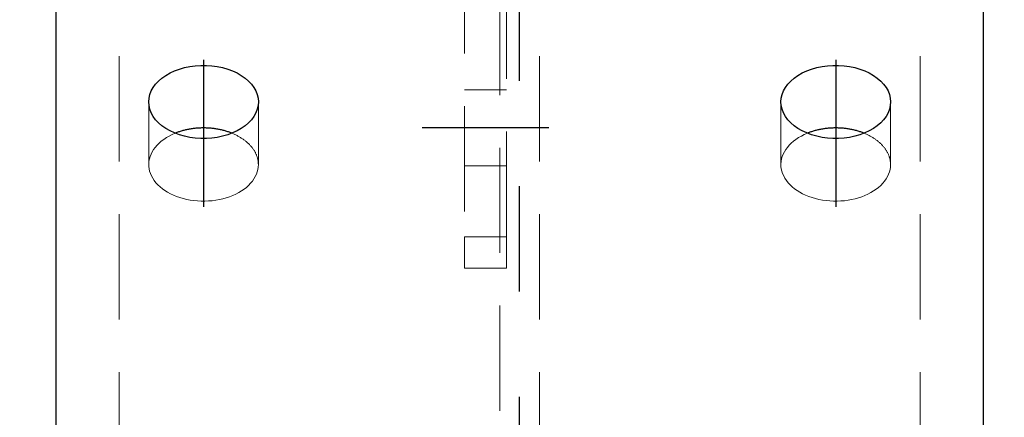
# Model space of a CAD drawing. Header units: millimetres. Extents: x 3515 to 4529, y 13642 to 14292.
# Tile 56 of 96: x 4062 to 4086, y 13965 to 13975. Entities that reach past the tile are written whole.
import ezdxf

# ---------------------------------------------------------------- set-up
doc = ezdxf.new("R2010")
doc.units = ezdxf.units.MM
doc.header["$LTSCALE"] = 10
doc.linetypes.add('HIDDEN', pattern=[0.375, 0.25, -0.125])
doc.linetypes.add('MITTE', pattern=[2, 1.25, -0.25, 0.25, -0.25])
doc.layers.get('Defpoints').update_dxf_attribs({"color": 1})
for name, color, linetype, lineweight in [('PS_DIM', 4, 'Continuous', 13), ('PS_Hidden', 2, 'HIDDEN', 9), ('PS_SOLID', 7, 'Continuous', 30)]:
    doc.layers.add(name, color=color, linetype=linetype, lineweight=lineweight)
doc.layers.add('PS_MID', color=5, linetype='MITTE')
doc.layers.add('PS_SHAPE', color=3, linetype='Continuous')
doc.styles.add('simplex', font='simplex.shx', dxfattribs={"width": 0.75})
doc.dimstyles.new('1_10_GŁ_DS1-LS10', dxfattribs={"dimtxt": 2, "dimasz": 2, "dimexe": 2, "dimexo": 5, "dimgap": 1, "dimtad": 1, "dimjust": 4, "dimdec": 0, "dimlfac": 10, "dimtxsty": 'simplex', "dimblk1": 'NONE', "dimsah": 1, "dimcen": 2, "dimclrd": 256, "dimclre": 256, "dimclrt": 3, "dimadec": 1, "dimazin": 0, "dimtfac": 1, "dimtdec": 0, "dimtmove": 2, "dimatfit": 3, "dimfxl": 1, "dimarcsym": 0})
doc.dimstyles.new('1_10_PRZ', dxfattribs={"dimtxt": 2, "dimasz": 1, "dimexe": 2, "dimexo": 5, "dimgap": 1, "dimtad": 1, "dimdec": 0, "dimlfac": 10, "dimtxsty": 'simplex', "dimblk": 'dimznak', "dimcen": 2, "dimse1": 1, "dimse2": 1, "dimclrt": 3, "dimadec": 1, "dimazin": 0, "dimtfac": 1, "dimtdec": 0, "dimtix": 1, "dimtmove": 2, "dimatfit": 3, "dimldrblk": 'dim-grot', "dimfxl": 1, "dimarcsym": 0})

# ---------------------------------------------------------------- blocks, each defined once
blk = doc.blocks.new('*D134')
at = {"layer": 'Defpoints', "color": 0, "transparency": 16777216}
for p in [(4042.754, 13988.67), (4085.198, 13988.67), (4083.698, 13714.81)]:
    blk.add_point(p, dxfattribs=at)
at = {"layer": 'PS_DIM', "lineweight": -2, "transparency": 16777216}
for p, q in [((4080.198, 13988.67), (4040.754, 13988.67)), ((4042.754, 13714.81), (4042.754, 13986.67)), ((4078.698, 13714.81), (4040.754, 13714.81))]:
    blk.add_line(p, q, dxfattribs=at)
at = {"layer": 'PS_DIM', "transparency": 16777216}
blk.add_solid([(4042.421, 13986.67), (4043.088, 13986.67), (4042.754, 13988.67)], dxfattribs=at)
at = {"layer": 'PS_DIM', "color": 3, "transparency": 16777216, "insert": (4046.417, 13990.69), "char_height": 2, "attachment_point": 5, "rotation": 0.0573, "style": 'simplex'}
blk.add_mtext('4420', dxfattribs=at)
blk = doc.blocks.new('_None')
blk = doc.blocks.new('dimznak')
at = {"color": 0}
for points in [[(0, 2), (0, -2)], [(-2, 0), (2, 0)]]:
    blk.add_lwpolyline(points, dxfattribs=at)
at = {"color": 2}
blk.add_lwpolyline([(1, 1), (-1, -1)], dxfattribs=at)
blk = doc.blocks.new('*D135')
at = {"layer": 'Defpoints', "color": 0, "transparency": 16777216}
for p in [(4072.888, 13997.768), (4064.698, 13974.925), (4072.888, 13971.111)]:
    blk.add_point(p, dxfattribs=at)
at = {"layer": 'PS_DIM', "color": 0, "lineweight": -2, "transparency": 16777216}
blk.add_line((4065.698, 13997.768), (4071.888, 13997.768), dxfattribs=at)
at = {"layer": 'PS_DIM', "color": 0, "lineweight": -2, "transparency": 16777216, "rotation": 180}
blk.add_blockref('dimznak', (4064.698, 13997.768), dxfattribs=at)
at = {"layer": 'PS_DIM', "color": 0, "lineweight": -2, "transparency": 16777216}
blk.add_blockref('dimznak', (4072.888, 13997.768), dxfattribs=at)
at = {"layer": 'PS_DIM', "color": 3, "transparency": 16777216, "insert": (4068.793, 13999.768), "char_height": 2, "attachment_point": 5, "style": 'simplex'}
blk.add_mtext('82', dxfattribs=at)
blk = doc.blocks.new('dim-grot')
blk.add_hatch(color=256).paths.add_polyline_path([(0, 0), (-2, 0.5), (-2, -0.5)])
blk.add_lwpolyline([(0, 0), (-2, 0.5), (-2, -0.5), (0, 0)])
blk = doc.blocks.new('*D136')
at = {"layer": 'Defpoints', "color": 0, "transparency": 16777216}
for p in [(4073.888, 13997.768), (4072.888, 13971.111), (4073.888, 13968.674)]:
    blk.add_point(p, dxfattribs=at)
at = {"layer": 'PS_DIM', "color": 0, "lineweight": -2, "transparency": 16777216}
for p, q in [((4071.888, 13997.768), (4070.888, 13997.768)), ((4072.888, 13997.768), (4073.888, 13997.768)), ((4074.888, 13997.768), (4075.888, 13997.768))]:
    blk.add_line(p, q, dxfattribs=at)
blk.add_blockref('dimznak', (4072.888, 13997.768), dxfattribs=at)
at = {"layer": 'PS_DIM', "color": 0, "lineweight": -2, "transparency": 16777216, "rotation": 180}
blk.add_blockref('dimznak', (4073.888, 13997.768), dxfattribs=at)
at = {"layer": 'PS_DIM', "color": 3, "transparency": 16777216, "insert": (4073.388, 14001.926), "char_height": 2, "attachment_point": 5, "style": 'simplex'}
blk.add_mtext('10', dxfattribs=at)
blk = doc.blocks.new('*D137')
at = {"layer": 'Defpoints', "color": 0, "transparency": 16777216}
for p in [(4083.698, 13997.768), (4073.888, 13968.674), (4083.698, 13968.674)]:
    blk.add_point(p, dxfattribs=at)
at = {"layer": 'PS_DIM', "color": 0, "lineweight": -2, "transparency": 16777216}
blk.add_line((4074.888, 13997.768), (4082.698, 13997.768), dxfattribs=at)
at = {"layer": 'PS_DIM', "color": 0, "lineweight": -2, "transparency": 16777216, "rotation": 180}
blk.add_blockref('dimznak', (4073.888, 13997.768), dxfattribs=at)
at = {"layer": 'PS_DIM', "color": 0, "lineweight": -2, "transparency": 16777216}
blk.add_blockref('dimznak', (4083.698, 13997.768), dxfattribs=at)
at = {"layer": 'PS_DIM', "color": 3, "transparency": 16777216, "insert": (4078.793, 13999.768), "char_height": 2, "attachment_point": 5, "style": 'simplex'}
blk.add_mtext('98', dxfattribs=at)
blk = doc.blocks.new('*X361')
at = {"layer": 'PS_Hidden', "color": 2, "linetype": 'HIDDEN'}
for p, q in [((4072.888, 13987.523), (4072.888, 13969.421)), ((4073.888, 13969.421), (4073.888, 13987.523)), ((4064.698, 13948.71), (4064.698, 13986.538)), ((4073.728, 13986.538), (4073.728, 13948.71)), ((4074.668, 13948.71), (4074.668, 13986.538)), ((4083.698, 13948.71), (4083.698, 13986.538)), ((4072.888, 13972.911), (4073.888, 13972.911)), ((4065.398, 13971.137), (4065.398, 13972.625)), ((4067.998, 13971.137), (4067.998, 13972.625)), ((4080.398, 13971.137), (4080.398, 13972.625)), ((4082.998, 13971.137), (4082.998, 13972.625)), ((4065.696, 13971.691), (4065.642, 13971.645)), ((4065.754, 13971.735), (4065.696, 13971.691)), ((4065.816, 13971.776), (4065.754, 13971.735)), ((4065.882, 13971.814), (4065.816, 13971.776)), ((4065.952, 13971.849), (4065.882, 13971.814)), ((4066.025, 13971.881), (4065.952, 13971.849)), ((4067.389, 13971.874), (4067.37, 13971.881)), ((4067.37, 13971.881), (4067.37, 13971.881)), ((4067.407, 13971.866), (4067.389, 13971.874)), ((4067.425, 13971.858), (4067.407, 13971.866)), ((4067.443, 13971.85), (4067.425, 13971.858)), ((4067.46, 13971.841), (4067.443, 13971.85)), ((4067.477, 13971.833), (4067.46, 13971.841)), ((4067.495, 13971.824), (4067.477, 13971.833)), ((4067.511, 13971.815), (4067.495, 13971.824)), ((4067.528, 13971.806), (4067.511, 13971.815)), ((4067.545, 13971.797), (4067.528, 13971.806)), ((4067.561, 13971.787), (4067.545, 13971.797)), ((4067.577, 13971.778), (4067.561, 13971.787)), ((4067.593, 13971.768), (4067.577, 13971.778)), ((4067.608, 13971.758), (4067.593, 13971.768)), ((4067.623, 13971.748), (4067.608, 13971.758)), ((4067.638, 13971.737), (4067.623, 13971.748)), ((4067.653, 13971.727), (4067.638, 13971.737)), ((4067.667, 13971.716), (4067.653, 13971.727)), ((4067.682, 13971.705), (4067.667, 13971.716)), ((4067.696, 13971.694), (4067.682, 13971.705)), ((4067.709, 13971.683), (4067.696, 13971.694)), ((4067.723, 13971.672), (4067.709, 13971.683)), ((4067.736, 13971.661), (4067.723, 13971.672)), ((4067.749, 13971.649), (4067.736, 13971.661)), ((4080.696, 13971.691), (4080.642, 13971.645)), ((4080.754, 13971.735), (4080.696, 13971.691)), ((4080.816, 13971.776), (4080.754, 13971.735)), ((4080.882, 13971.814), (4080.816, 13971.776)), ((4080.952, 13971.849), (4080.882, 13971.814)), ((4081.025, 13971.881), (4080.952, 13971.849)), ((4082.389, 13971.874), (4082.37, 13971.881)), ((4082.37, 13971.881), (4082.37, 13971.881)), ((4082.407, 13971.866), (4082.389, 13971.874)), ((4082.425, 13971.858), (4082.407, 13971.866)), ((4082.443, 13971.85), (4082.425, 13971.858)), ((4082.46, 13971.841), (4082.443, 13971.85)), ((4082.477, 13971.833), (4082.46, 13971.841)), ((4082.495, 13971.824), (4082.477, 13971.833)), ((4082.511, 13971.815), (4082.495, 13971.824)), ((4082.528, 13971.806), (4082.511, 13971.815)), ((4082.545, 13971.797), (4082.528, 13971.806)), ((4082.561, 13971.787), (4082.545, 13971.797)), ((4082.577, 13971.778), (4082.561, 13971.787)), ((4082.593, 13971.768), (4082.577, 13971.778)), ((4082.608, 13971.758), (4082.593, 13971.768)), ((4082.623, 13971.748), (4082.608, 13971.758)), ((4082.638, 13971.737), (4082.623, 13971.748)), ((4082.653, 13971.727), (4082.638, 13971.737)), ((4082.667, 13971.716), (4082.653, 13971.727)), ((4082.682, 13971.705), (4082.667, 13971.716)), ((4082.696, 13971.694), (4082.682, 13971.705)), ((4082.709, 13971.683), (4082.696, 13971.694)), ((4082.723, 13971.672), (4082.709, 13971.683)), ((4082.736, 13971.661), (4082.723, 13971.672)), ((4082.749, 13971.649), (4082.736, 13971.661)), ((4065.479, 13971.439), (4065.451, 13971.384)), ((4065.512, 13971.493), (4065.479, 13971.439)), ((4065.55, 13971.546), (4065.512, 13971.493)), ((4065.594, 13971.596), (4065.55, 13971.546)), ((4065.642, 13971.645), (4065.594, 13971.596)), ((4067.761, 13971.637), (4067.749, 13971.649)), ((4067.773, 13971.626), (4067.761, 13971.637)), ((4067.785, 13971.614), (4067.773, 13971.626)), ((4067.797, 13971.601), (4067.785, 13971.614)), ((4067.808, 13971.589), (4067.797, 13971.601)), ((4067.819, 13971.577), (4067.808, 13971.589)), ((4067.83, 13971.564), (4067.819, 13971.577)), ((4067.84, 13971.552), (4067.83, 13971.564)), ((4067.851, 13971.539), (4067.84, 13971.552)), ((4067.86, 13971.526), (4067.851, 13971.539)), ((4067.87, 13971.513), (4067.86, 13971.526)), ((4067.879, 13971.5), (4067.87, 13971.513)), ((4067.888, 13971.487), (4067.879, 13971.5)), ((4067.896, 13971.474), (4067.888, 13971.487)), ((4067.904, 13971.461), (4067.896, 13971.474)), ((4067.912, 13971.447), (4067.904, 13971.461)), ((4067.92, 13971.434), (4067.912, 13971.447)), ((4067.927, 13971.42), (4067.92, 13971.434)), ((4080.479, 13971.439), (4080.451, 13971.384)), ((4080.512, 13971.493), (4080.479, 13971.439)), ((4080.55, 13971.546), (4080.512, 13971.493)), ((4080.594, 13971.596), (4080.55, 13971.546)), ((4080.642, 13971.645), (4080.594, 13971.596)), ((4082.761, 13971.637), (4082.749, 13971.649)), ((4082.773, 13971.626), (4082.761, 13971.637)), ((4082.785, 13971.614), (4082.773, 13971.626)), ((4082.797, 13971.601), (4082.785, 13971.614)), ((4082.808, 13971.589), (4082.797, 13971.601)), ((4082.819, 13971.577), (4082.808, 13971.589)), ((4082.83, 13971.564), (4082.819, 13971.577)), ((4082.84, 13971.552), (4082.83, 13971.564)), ((4082.851, 13971.539), (4082.84, 13971.552)), ((4082.86, 13971.526), (4082.851, 13971.539)), ((4082.87, 13971.513), (4082.86, 13971.526)), ((4082.879, 13971.5), (4082.87, 13971.513)), ((4082.888, 13971.487), (4082.879, 13971.5)), ((4082.896, 13971.474), (4082.888, 13971.487)), ((4082.904, 13971.461), (4082.896, 13971.474)), ((4082.912, 13971.447), (4082.904, 13971.461)), ((4082.92, 13971.434), (4082.912, 13971.447)), ((4082.927, 13971.42), (4082.92, 13971.434)), ((4065.402, 13971.212), (4065.398, 13971.153)), ((4065.413, 13971.27), (4065.402, 13971.212)), ((4065.429, 13971.327), (4065.413, 13971.27)), ((4065.451, 13971.384), (4065.429, 13971.327)), ((4067.934, 13971.406), (4067.927, 13971.42)), ((4067.94, 13971.393), (4067.934, 13971.406)), ((4067.946, 13971.379), (4067.94, 13971.393)), ((4067.952, 13971.365), (4067.946, 13971.379)), ((4067.958, 13971.351), (4067.952, 13971.365)), ((4067.963, 13971.337), (4067.958, 13971.351)), ((4067.968, 13971.323), (4067.963, 13971.337)), ((4067.972, 13971.309), (4067.968, 13971.323)), ((4067.976, 13971.295), (4067.972, 13971.309)), ((4067.98, 13971.281), (4067.976, 13971.295)), ((4067.983, 13971.267), (4067.98, 13971.281)), ((4067.986, 13971.252), (4067.983, 13971.267)), ((4067.989, 13971.238), (4067.986, 13971.252)), ((4067.991, 13971.224), (4067.989, 13971.238)), ((4067.993, 13971.209), (4067.991, 13971.224)), ((4067.995, 13971.195), (4067.993, 13971.209)), ((4067.996, 13971.181), (4067.995, 13971.195)), ((4080.402, 13971.212), (4080.398, 13971.153)), ((4080.413, 13971.27), (4080.402, 13971.212)), ((4080.429, 13971.327), (4080.413, 13971.27)), ((4080.451, 13971.384), (4080.429, 13971.327)), ((4082.934, 13971.406), (4082.927, 13971.42)), ((4082.94, 13971.393), (4082.934, 13971.406)), ((4082.946, 13971.379), (4082.94, 13971.393)), ((4082.952, 13971.365), (4082.946, 13971.379)), ((4082.958, 13971.351), (4082.952, 13971.365)), ((4082.963, 13971.337), (4082.958, 13971.351)), ((4082.968, 13971.323), (4082.963, 13971.337)), ((4082.972, 13971.309), (4082.968, 13971.323)), ((4082.976, 13971.295), (4082.972, 13971.309)), ((4082.98, 13971.281), (4082.976, 13971.295)), ((4082.983, 13971.267), (4082.98, 13971.281)), ((4082.986, 13971.252), (4082.983, 13971.267)), ((4082.989, 13971.238), (4082.986, 13971.252)), ((4082.991, 13971.224), (4082.989, 13971.238)), ((4082.993, 13971.209), (4082.991, 13971.224)), ((4082.995, 13971.195), (4082.993, 13971.209)), ((4082.996, 13971.181), (4082.995, 13971.195)), ((4065.398, 13971.153), (4065.399, 13971.095)), ((4065.399, 13971.095), (4065.406, 13971.037)), ((4065.406, 13971.037), (4065.419, 13970.979)), ((4065.419, 13970.979), (4065.438, 13970.922)), ((4067.951, 13970.907), (4067.971, 13970.963)), ((4067.971, 13970.963), (4067.986, 13971.021)), ((4067.986, 13971.021), (4067.995, 13971.079)), ((4067.995, 13971.079), (4067.998, 13971.137)), ((4067.997, 13971.166), (4067.996, 13971.181)), ((4067.997, 13971.152), (4067.997, 13971.166)), ((4067.998, 13971.137), (4067.997, 13971.152)), ((4067.998, 13971.137), (4067.998, 13971.137)), ((4072.888, 13971.111), (4073.888, 13971.111)), ((4080.398, 13971.153), (4080.399, 13971.095)), ((4080.399, 13971.095), (4080.406, 13971.037)), ((4080.406, 13971.037), (4080.419, 13970.979)), ((4080.419, 13970.979), (4080.438, 13970.922)), ((4082.951, 13970.907), (4082.971, 13970.963)), ((4082.971, 13970.963), (4082.986, 13971.021)), ((4082.986, 13971.021), (4082.995, 13971.079)), ((4082.995, 13971.079), (4082.998, 13971.137)), ((4082.997, 13971.166), (4082.996, 13971.181)), ((4082.997, 13971.152), (4082.997, 13971.166)), ((4082.998, 13971.137), (4082.997, 13971.152)), ((4082.998, 13971.137), (4082.998, 13971.137)), ((4065.438, 13970.922), (4065.463, 13970.866)), ((4065.463, 13970.866), (4065.493, 13970.811)), ((4065.493, 13970.811), (4065.528, 13970.758)), ((4065.528, 13970.758), (4065.569, 13970.706)), ((4067.814, 13970.692), (4067.856, 13970.743)), ((4067.856, 13970.743), (4067.893, 13970.796)), ((4067.893, 13970.796), (4067.925, 13970.851)), ((4067.925, 13970.851), (4067.951, 13970.907)), ((4080.438, 13970.922), (4080.463, 13970.866)), ((4080.463, 13970.866), (4080.493, 13970.811)), ((4080.493, 13970.811), (4080.528, 13970.758)), ((4080.528, 13970.758), (4080.569, 13970.706)), ((4082.814, 13970.692), (4082.856, 13970.743)), ((4082.856, 13970.743), (4082.893, 13970.796)), ((4082.893, 13970.796), (4082.925, 13970.851)), ((4082.925, 13970.851), (4082.951, 13970.907)), ((4065.569, 13970.706), (4065.615, 13970.656)), ((4065.615, 13970.656), (4065.666, 13970.609)), ((4065.666, 13970.609), (4065.721, 13970.564)), ((4065.721, 13970.564), (4065.781, 13970.521)), ((4065.781, 13970.521), (4065.845, 13970.481)), ((4067.532, 13970.471), (4067.597, 13970.51)), ((4067.597, 13970.51), (4067.658, 13970.552)), ((4067.658, 13970.552), (4067.715, 13970.596)), ((4067.715, 13970.596), (4067.767, 13970.643)), ((4067.767, 13970.643), (4067.814, 13970.692)), ((4080.569, 13970.706), (4080.615, 13970.656)), ((4080.615, 13970.656), (4080.666, 13970.609)), ((4080.666, 13970.609), (4080.721, 13970.564)), ((4080.721, 13970.564), (4080.781, 13970.521)), ((4080.781, 13970.521), (4080.845, 13970.481)), ((4082.532, 13970.471), (4082.597, 13970.51)), ((4082.597, 13970.51), (4082.658, 13970.552)), ((4082.658, 13970.552), (4082.715, 13970.596)), ((4082.715, 13970.596), (4082.767, 13970.643)), ((4082.767, 13970.643), (4082.814, 13970.692)), ((4065.845, 13970.481), (4065.913, 13970.444)), ((4065.913, 13970.444), (4065.984, 13970.411)), ((4065.984, 13970.411), (4066.059, 13970.38)), ((4066.059, 13970.38), (4066.137, 13970.353)), ((4066.137, 13970.353), (4066.217, 13970.33)), ((4066.217, 13970.33), (4066.299, 13970.31)), ((4066.299, 13970.31), (4066.383, 13970.294)), ((4066.383, 13970.294), (4066.468, 13970.282)), ((4066.468, 13970.282), (4066.555, 13970.274)), ((4066.555, 13970.274), (4066.642, 13970.269)), ((4066.642, 13970.269), (4066.729, 13970.269)), ((4066.729, 13970.269), (4066.817, 13970.272)), ((4066.817, 13970.272), (4066.903, 13970.279)), ((4066.903, 13970.279), (4066.989, 13970.29)), ((4066.989, 13970.29), (4067.074, 13970.305)), ((4067.074, 13970.305), (4067.156, 13970.324)), ((4067.156, 13970.324), (4067.237, 13970.347)), ((4067.237, 13970.347), (4067.315, 13970.373)), ((4067.315, 13970.373), (4067.391, 13970.402)), ((4067.391, 13970.402), (4067.463, 13970.435)), ((4067.463, 13970.435), (4067.532, 13970.471)), ((4080.845, 13970.481), (4080.913, 13970.444)), ((4080.913, 13970.444), (4080.984, 13970.411)), ((4080.984, 13970.411), (4081.059, 13970.38)), ((4081.059, 13970.38), (4081.137, 13970.353)), ((4081.137, 13970.353), (4081.217, 13970.33)), ((4081.217, 13970.33), (4081.299, 13970.31)), ((4081.299, 13970.31), (4081.383, 13970.294)), ((4081.383, 13970.294), (4081.468, 13970.282)), ((4081.468, 13970.282), (4081.555, 13970.274)), ((4081.555, 13970.274), (4081.642, 13970.269)), ((4081.642, 13970.269), (4081.729, 13970.269)), ((4081.729, 13970.269), (4081.817, 13970.272)), ((4081.817, 13970.272), (4081.903, 13970.279)), ((4081.903, 13970.279), (4081.989, 13970.29)), ((4081.989, 13970.29), (4082.074, 13970.305)), ((4082.074, 13970.305), (4082.156, 13970.324)), ((4082.156, 13970.324), (4082.237, 13970.347)), ((4082.237, 13970.347), (4082.315, 13970.373)), ((4082.315, 13970.373), (4082.391, 13970.402)), ((4082.391, 13970.402), (4082.463, 13970.435)), ((4082.463, 13970.435), (4082.532, 13970.471)), ((4072.888, 13969.421), (4072.888, 13968.674)), ((4073.888, 13969.421), (4072.888, 13969.421)), ((4073.888, 13968.674), (4073.888, 13969.421)), ((4072.888, 13968.674), (4073.888, 13968.674))]:
    blk.add_line(p, q, dxfattribs=at)
at = {"layer": 'PS_MID', "color": 5, "linetype": 'MITTE'}
for p, q in [((4074.198, 13793.124), (4074.198, 13992.851)), ((4066.698, 13973.625), (4066.698, 13970.137)), ((4081.698, 13973.625), (4081.698, 13970.137)), ((4074.888, 13972.011), (4071.888, 13972.011))]:
    blk.add_line(p, q, dxfattribs=at)
at = {"layer": 'PS_SOLID', "color": 7, "linetype": 'Continuous'}
for p, q in [((4063.198, 13920.479), (4063.198, 13988.67)), ((4085.198, 13988.67), (4085.198, 13920.479)), ((4065.802, 13973.255), (4065.902, 13973.312)), ((4065.902, 13973.312), (4066.01, 13973.362)), ((4066.01, 13973.362), (4066.125, 13973.405)), ((4066.125, 13973.405), (4066.246, 13973.44)), ((4066.246, 13973.44), (4066.372, 13973.466)), ((4066.372, 13973.466), (4066.501, 13973.484)), ((4066.501, 13973.484), (4066.632, 13973.493)), ((4066.632, 13973.493), (4066.764, 13973.493)), ((4066.764, 13973.493), (4066.895, 13973.484)), ((4066.895, 13973.484), (4067.024, 13973.466)), ((4067.024, 13973.466), (4067.149, 13973.44)), ((4067.149, 13973.44), (4067.27, 13973.405)), ((4067.27, 13973.405), (4067.385, 13973.362)), ((4067.385, 13973.362), (4067.493, 13973.312)), ((4067.493, 13973.312), (4067.593, 13973.255)), ((4080.802, 13973.255), (4080.902, 13973.312)), ((4080.902, 13973.312), (4081.01, 13973.362)), ((4081.01, 13973.362), (4081.125, 13973.405)), ((4081.125, 13973.405), (4081.246, 13973.44)), ((4081.246, 13973.44), (4081.372, 13973.466)), ((4081.372, 13973.466), (4081.501, 13973.484)), ((4081.501, 13973.484), (4081.632, 13973.493)), ((4081.632, 13973.493), (4081.764, 13973.493)), ((4081.764, 13973.493), (4081.895, 13973.484)), ((4081.895, 13973.484), (4082.024, 13973.466)), ((4082.024, 13973.466), (4082.149, 13973.44)), ((4082.149, 13973.44), (4082.27, 13973.405)), ((4082.27, 13973.405), (4082.385, 13973.362)), ((4082.385, 13973.362), (4082.493, 13973.312)), ((4082.493, 13973.312), (4082.593, 13973.255)), ((4065.561, 13973.047), (4065.631, 13973.121)), ((4065.631, 13973.121), (4065.711, 13973.191)), ((4065.711, 13973.191), (4065.802, 13973.255)), ((4067.593, 13973.255), (4067.684, 13973.191)), ((4067.684, 13973.191), (4067.765, 13973.121)), ((4067.765, 13973.121), (4067.834, 13973.047)), ((4080.561, 13973.047), (4080.631, 13973.121)), ((4080.631, 13973.121), (4080.711, 13973.191)), ((4080.711, 13973.191), (4080.802, 13973.255)), ((4082.593, 13973.255), (4082.684, 13973.191)), ((4082.684, 13973.191), (4082.765, 13973.121)), ((4082.765, 13973.121), (4082.834, 13973.047)), ((4065.424, 13972.8), (4065.457, 13972.885)), ((4065.457, 13972.885), (4065.503, 13972.968)), ((4065.503, 13972.968), (4065.561, 13973.047)), ((4067.834, 13973.047), (4067.892, 13972.968)), ((4067.892, 13972.968), (4067.938, 13972.885)), ((4067.938, 13972.885), (4067.971, 13972.8)), ((4080.424, 13972.8), (4080.457, 13972.885)), ((4080.457, 13972.885), (4080.503, 13972.968)), ((4080.503, 13972.968), (4080.561, 13973.047)), ((4082.834, 13973.047), (4082.892, 13972.968)), ((4082.892, 13972.968), (4082.938, 13972.885)), ((4082.938, 13972.885), (4082.971, 13972.8)), ((4065.398, 13972.625), (4065.404, 13972.713)), ((4065.404, 13972.537), (4065.398, 13972.625)), ((4065.404, 13972.713), (4065.424, 13972.8)), ((4067.971, 13972.8), (4067.991, 13972.713)), ((4067.991, 13972.713), (4067.998, 13972.625)), ((4067.998, 13972.625), (4067.991, 13972.537)), ((4080.398, 13972.625), (4080.404, 13972.713)), ((4080.404, 13972.537), (4080.398, 13972.625)), ((4080.404, 13972.713), (4080.424, 13972.8)), ((4082.971, 13972.8), (4082.991, 13972.713)), ((4082.991, 13972.713), (4082.998, 13972.625)), ((4082.998, 13972.625), (4082.991, 13972.537)), ((4065.424, 13972.45), (4065.404, 13972.537)), ((4065.457, 13972.365), (4065.424, 13972.45)), ((4065.503, 13972.282), (4065.457, 13972.365)), ((4067.938, 13972.365), (4067.892, 13972.282)), ((4067.971, 13972.45), (4067.938, 13972.365)), ((4067.991, 13972.537), (4067.971, 13972.45)), ((4080.424, 13972.45), (4080.404, 13972.537)), ((4080.457, 13972.365), (4080.424, 13972.45)), ((4080.503, 13972.282), (4080.457, 13972.365)), ((4082.938, 13972.365), (4082.892, 13972.282)), ((4082.971, 13972.45), (4082.938, 13972.365)), ((4082.991, 13972.537), (4082.971, 13972.45)), ((4065.561, 13972.203), (4065.503, 13972.282)), ((4065.631, 13972.128), (4065.561, 13972.203)), ((4065.711, 13972.059), (4065.631, 13972.128)), ((4067.765, 13972.128), (4067.684, 13972.059)), ((4067.834, 13972.203), (4067.765, 13972.128)), ((4067.892, 13972.282), (4067.834, 13972.203)), ((4080.561, 13972.203), (4080.503, 13972.282)), ((4080.631, 13972.128), (4080.561, 13972.203)), ((4080.711, 13972.059), (4080.631, 13972.128)), ((4082.765, 13972.128), (4082.684, 13972.059)), ((4082.834, 13972.203), (4082.765, 13972.128)), ((4082.892, 13972.282), (4082.834, 13972.203)), ((4065.802, 13971.995), (4065.711, 13972.059)), ((4065.902, 13971.938), (4065.802, 13971.995)), ((4066.01, 13971.887), (4065.902, 13971.938)), ((4066.064, 13971.896), (4066.045, 13971.889)), ((4066.084, 13971.904), (4066.064, 13971.896)), ((4066.105, 13971.911), (4066.084, 13971.904)), ((4066.125, 13971.918), (4066.105, 13971.911)), ((4066.146, 13971.924), (4066.125, 13971.918)), ((4066.166, 13971.931), (4066.146, 13971.924)), ((4066.187, 13971.937), (4066.166, 13971.931)), ((4066.208, 13971.943), (4066.187, 13971.937)), ((4066.229, 13971.948), (4066.208, 13971.943)), ((4066.251, 13971.954), (4066.229, 13971.948)), ((4066.272, 13971.959), (4066.251, 13971.954)), ((4066.294, 13971.964), (4066.272, 13971.959)), ((4066.316, 13971.968), (4066.294, 13971.964)), ((4066.338, 13971.973), (4066.316, 13971.968)), ((4066.359, 13971.977), (4066.338, 13971.973)), ((4066.382, 13971.98), (4066.359, 13971.977)), ((4066.404, 13971.984), (4066.382, 13971.98)), ((4066.426, 13971.987), (4066.404, 13971.984)), ((4066.448, 13971.99), (4066.426, 13971.987)), ((4066.471, 13971.993), (4066.448, 13971.99)), ((4066.493, 13971.996), (4066.471, 13971.993)), ((4066.516, 13971.998), (4066.493, 13971.996)), ((4066.538, 13972), (4066.516, 13971.998)), ((4066.561, 13972.002), (4066.538, 13972)), ((4066.584, 13972.003), (4066.561, 13972.002)), ((4066.607, 13972.004), (4066.584, 13972.003)), ((4066.629, 13972.005), (4066.607, 13972.004)), ((4066.652, 13972.006), (4066.629, 13972.005)), ((4066.675, 13972.006), (4066.652, 13972.006)), ((4066.698, 13972.007), (4066.675, 13972.006)), ((4066.72, 13972.006), (4066.698, 13972.007)), ((4066.743, 13972.006), (4066.72, 13972.006)), ((4066.766, 13972.005), (4066.743, 13972.006)), ((4066.789, 13972.004), (4066.766, 13972.005)), ((4066.812, 13972.003), (4066.789, 13972.004)), ((4066.834, 13972.002), (4066.812, 13972.003)), ((4066.857, 13972), (4066.834, 13972.002)), ((4066.88, 13971.998), (4066.857, 13972)), ((4066.902, 13971.996), (4066.88, 13971.998)), ((4066.925, 13971.993), (4066.902, 13971.996)), ((4066.947, 13971.99), (4066.925, 13971.993)), ((4066.969, 13971.987), (4066.947, 13971.99)), ((4066.992, 13971.984), (4066.969, 13971.987)), ((4067.014, 13971.98), (4066.992, 13971.984)), ((4067.036, 13971.977), (4067.014, 13971.98)), ((4067.058, 13971.973), (4067.036, 13971.977)), ((4067.08, 13971.968), (4067.058, 13971.973)), ((4067.101, 13971.964), (4067.08, 13971.968)), ((4067.123, 13971.959), (4067.101, 13971.964)), ((4067.145, 13971.954), (4067.123, 13971.959)), ((4067.166, 13971.948), (4067.145, 13971.954)), ((4067.187, 13971.943), (4067.166, 13971.948)), ((4067.208, 13971.937), (4067.187, 13971.943)), ((4067.229, 13971.931), (4067.208, 13971.937)), ((4067.25, 13971.924), (4067.229, 13971.931)), ((4067.27, 13971.918), (4067.25, 13971.924)), ((4067.291, 13971.911), (4067.27, 13971.918)), ((4067.311, 13971.904), (4067.291, 13971.911)), ((4067.331, 13971.896), (4067.311, 13971.904)), ((4067.351, 13971.889), (4067.331, 13971.896)), ((4067.493, 13971.938), (4067.385, 13971.887)), ((4067.593, 13971.995), (4067.493, 13971.938)), ((4067.684, 13972.059), (4067.593, 13971.995)), ((4080.802, 13971.995), (4080.711, 13972.059)), ((4080.902, 13971.938), (4080.802, 13971.995)), ((4081.01, 13971.887), (4080.902, 13971.938)), ((4081.064, 13971.896), (4081.045, 13971.889)), ((4081.084, 13971.904), (4081.064, 13971.896)), ((4081.105, 13971.911), (4081.084, 13971.904)), ((4081.125, 13971.918), (4081.105, 13971.911)), ((4081.146, 13971.924), (4081.125, 13971.918)), ((4081.166, 13971.931), (4081.146, 13971.924)), ((4081.187, 13971.937), (4081.166, 13971.931)), ((4081.208, 13971.943), (4081.187, 13971.937)), ((4081.229, 13971.948), (4081.208, 13971.943)), ((4081.251, 13971.954), (4081.229, 13971.948)), ((4081.272, 13971.959), (4081.251, 13971.954)), ((4081.294, 13971.964), (4081.272, 13971.959)), ((4081.316, 13971.968), (4081.294, 13971.964)), ((4081.338, 13971.973), (4081.316, 13971.968)), ((4081.359, 13971.977), (4081.338, 13971.973)), ((4081.382, 13971.98), (4081.359, 13971.977)), ((4081.404, 13971.984), (4081.382, 13971.98)), ((4081.426, 13971.987), (4081.404, 13971.984)), ((4081.448, 13971.99), (4081.426, 13971.987)), ((4081.471, 13971.993), (4081.448, 13971.99)), ((4081.493, 13971.996), (4081.471, 13971.993)), ((4081.516, 13971.998), (4081.493, 13971.996)), ((4081.538, 13972), (4081.516, 13971.998)), ((4081.561, 13972.002), (4081.538, 13972)), ((4081.584, 13972.003), (4081.561, 13972.002)), ((4081.607, 13972.004), (4081.584, 13972.003)), ((4081.629, 13972.005), (4081.607, 13972.004)), ((4081.652, 13972.006), (4081.629, 13972.005)), ((4081.675, 13972.006), (4081.652, 13972.006)), ((4081.698, 13972.007), (4081.675, 13972.006)), ((4081.72, 13972.006), (4081.698, 13972.007)), ((4081.743, 13972.006), (4081.72, 13972.006)), ((4081.766, 13972.005), (4081.743, 13972.006)), ((4081.789, 13972.004), (4081.766, 13972.005)), ((4081.812, 13972.003), (4081.789, 13972.004)), ((4081.834, 13972.002), (4081.812, 13972.003)), ((4081.857, 13972), (4081.834, 13972.002)), ((4081.88, 13971.998), (4081.857, 13972)), ((4081.902, 13971.996), (4081.88, 13971.998)), ((4081.925, 13971.993), (4081.902, 13971.996)), ((4081.947, 13971.99), (4081.925, 13971.993)), ((4081.969, 13971.987), (4081.947, 13971.99)), ((4081.992, 13971.984), (4081.969, 13971.987)), ((4082.014, 13971.98), (4081.992, 13971.984)), ((4082.036, 13971.977), (4082.014, 13971.98)), ((4082.058, 13971.973), (4082.036, 13971.977)), ((4082.08, 13971.968), (4082.058, 13971.973)), ((4082.101, 13971.964), (4082.08, 13971.968)), ((4082.123, 13971.959), (4082.101, 13971.964)), ((4082.145, 13971.954), (4082.123, 13971.959)), ((4082.166, 13971.948), (4082.145, 13971.954)), ((4082.187, 13971.943), (4082.166, 13971.948)), ((4082.208, 13971.937), (4082.187, 13971.943)), ((4082.229, 13971.931), (4082.208, 13971.937)), ((4082.25, 13971.924), (4082.229, 13971.931)), ((4082.27, 13971.918), (4082.25, 13971.924)), ((4082.291, 13971.911), (4082.27, 13971.918)), ((4082.311, 13971.904), (4082.291, 13971.911)), ((4082.331, 13971.896), (4082.311, 13971.904)), ((4082.351, 13971.889), (4082.331, 13971.896)), ((4082.493, 13971.938), (4082.385, 13971.887)), ((4082.593, 13971.995), (4082.493, 13971.938)), ((4082.684, 13972.059), (4082.593, 13971.995)), ((4066.125, 13971.845), (4066.01, 13971.887)), ((4066.045, 13971.889), (4066.025, 13971.881)), ((4066.246, 13971.81), (4066.125, 13971.845)), ((4066.372, 13971.783), (4066.246, 13971.81)), ((4066.501, 13971.766), (4066.372, 13971.783)), ((4066.632, 13971.757), (4066.501, 13971.766)), ((4066.764, 13971.757), (4066.632, 13971.757)), ((4066.895, 13971.766), (4066.764, 13971.757)), ((4067.024, 13971.783), (4066.895, 13971.766)), ((4067.149, 13971.81), (4067.024, 13971.783)), ((4067.27, 13971.845), (4067.149, 13971.81)), ((4067.385, 13971.887), (4067.27, 13971.845)), ((4067.37, 13971.881), (4067.351, 13971.889)), ((4081.125, 13971.845), (4081.01, 13971.887)), ((4081.045, 13971.889), (4081.025, 13971.881)), ((4081.246, 13971.81), (4081.125, 13971.845)), ((4081.372, 13971.783), (4081.246, 13971.81)), ((4081.501, 13971.766), (4081.372, 13971.783)), ((4081.632, 13971.757), (4081.501, 13971.766)), ((4081.764, 13971.757), (4081.632, 13971.757)), ((4081.895, 13971.766), (4081.764, 13971.757)), ((4082.024, 13971.783), (4081.895, 13971.766)), ((4082.149, 13971.81), (4082.024, 13971.783)), ((4082.27, 13971.845), (4082.149, 13971.81)), ((4082.385, 13971.887), (4082.27, 13971.845)), ((4082.37, 13971.881), (4082.351, 13971.889))]:
    blk.add_line(p, q, dxfattribs=at)

msp = doc.modelspace()

# ---------------------------------------------------------------- block references
at = {"layer": 'PS_SHAPE', "color": 3}
msp.add_blockref('*X361', (0, 0), dxfattribs=at)

# ---------------------------------------------------------------- dimensions: what is measured, and where the dimension line sits
at = {"layer": 'PS_DIM'}
dim = msp.add_linear_dim(base=(4073.888, 13997.768), p1=(4072.888, 13971.111), p2=(4073.888, 13968.674), dimstyle='1_10_PRZ', dxfattribs=at)
dim.commit()
dim.dimension.update_dxf_attribs({"geometry": '*D136', "text_midpoint": (4073.388, 14001.926), "dimtype": 128})
for base, p1, p2, picture, middle in [((4072.888, 13997.768), (4064.698, 13974.925), (4072.888, 13971.111), '*D135', (4068.793, 13999.768)), ((4083.698, 13997.768), (4073.888, 13968.674), (4083.698, 13968.674), '*D137', (4078.793, 13999.768))]:
    dim = msp.add_linear_dim(base=base, p1=p1, p2=p2, dimstyle='1_10_PRZ', dxfattribs=at)
    dim.commit()
    dim.dimension.update_dxf_attribs({"geometry": picture, "text_midpoint": middle})
dim = msp.add_linear_dim(base=(4042.754, 13988.67), p1=(4083.698, 13714.81), p2=(4085.198, 13988.67), angle=90, text='4420', dimstyle='1_10_GŁ_DS1-LS10', dxfattribs=at)
dim.commit()
dim.dimension.update_dxf_attribs({"geometry": '*D134', "text_midpoint": (4046.417, 13990.69), "dimtype": 128, "text_rotation": 0.0573})

doc.saveas('drawing.dxf')
